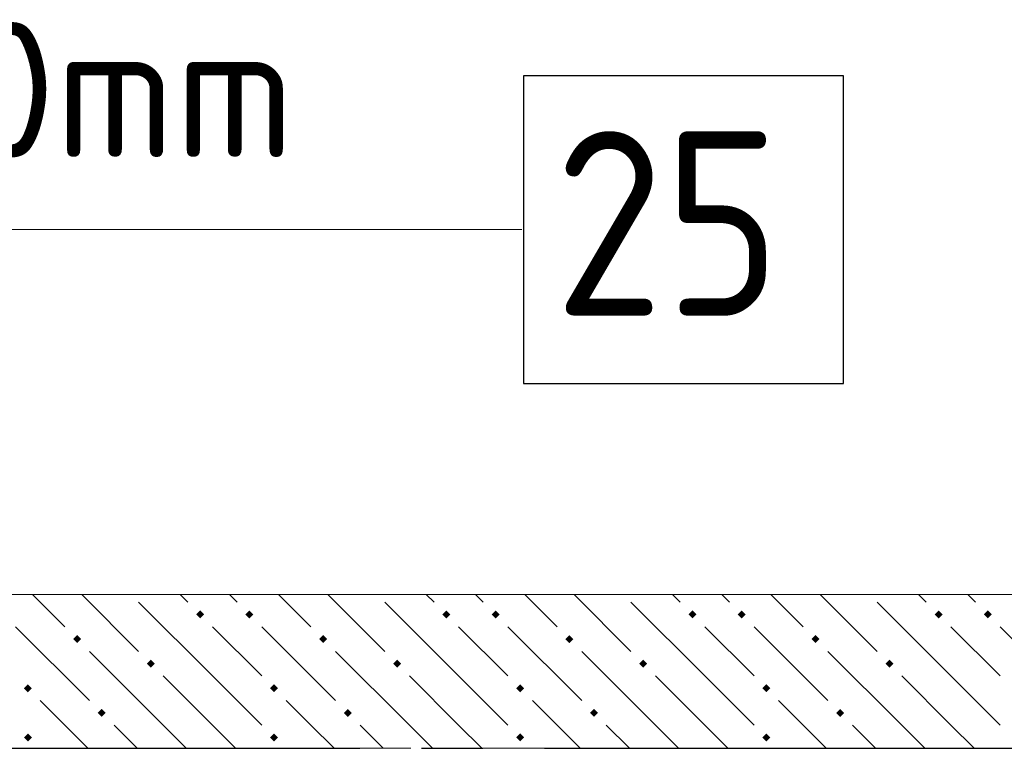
# Model space of a CAD drawing. Header units: millimetres. Extents: x 0 to 59400, y 0 to 42000.
# Tile 17 of 28: x 27147 to 28747, y 28782 to 29967. Entities that reach past the tile are written whole.
import ezdxf

# ---------------------------------------------------------------- set-up
doc = ezdxf.new("R2010")
doc.units = ezdxf.units.MM
doc.linetypes.add('______2', pattern=[270, 200, -70])
doc.linetypes.add('______5', pattern=[1100, 800, -100, 100, -100])
for name, color, linetype, lineweight in [('ДОП Верх по Х', 7, 'Continuous', 18), ('ЖБ Перекрытие верхний уровень_1', 7, 'Continuous', 18), ('Позиционная метка номер позиции', 7, 'Continuous', 13)]:
    doc.layers.add(name, color=color, linetype=linetype, lineweight=lineweight)
doc.layers.add('ЖБ Стена верхний уровень', color=7, linetype='______2', lineweight=13, true_color=0x656565)
doc.layers.add('Оси', color=7, linetype='______5', lineweight=13, true_color=0x656565)
doc.styles.add('ISOCPEUR', font='txt')

msp = doc.modelspace()

# ---------------------------------------------------------------- hatches: boundary and pattern name
at = {"layer": 'ЖБ Стена верхний уровень', "linetype": 'Continuous', "lineweight": 18, "transparency": 33554687}
for points in [[(27434.1, 28999.6), (27440.6, 29006.1), (27447.1, 28999.6), (27440.6, 28993.1)], [(27514.1, 28999.6), (27520.6, 29006.1), (27527.1, 28999.6), (27520.6, 28993.1)], [(27834.1, 28999.6), (27840.6, 29006.1), (27847.1, 28999.6), (27840.6, 28993.1)], [(27914.1, 28999.6), (27920.6, 29006.1), (27927.1, 28999.6), (27920.6, 28993.1)], [(28234.1, 28999.6), (28240.6, 29006.1), (28247.1, 28999.6), (28240.6, 28993.1)], [(28314.1, 28999.6), (28320.6, 29006.1), (28327.1, 28999.6), (28320.6, 28993.1)], [(28634.1, 28999.6), (28640.6, 29006.1), (28647.1, 28999.6), (28640.6, 28993.1)], [(28714.1, 28999.6), (28720.6, 29006.1), (28727.1, 28999.6), (28720.6, 28993.1)], [(27234.1, 28959.6), (27240.6, 28966.1), (27247.1, 28959.6), (27240.6, 28953.1)], [(27634.1, 28959.6), (27640.6, 28966.1), (27647.1, 28959.6), (27640.6, 28953.1)], [(28034.1, 28959.6), (28040.6, 28966.1), (28047.1, 28959.6), (28040.6, 28953.1)], [(28434.1, 28959.6), (28440.6, 28966.1), (28447.1, 28959.6), (28440.6, 28953.1)], [(27354.1, 28919.6), (27360.6, 28926.1), (27367.1, 28919.6), (27360.6, 28913.1)], [(27754.1, 28919.6), (27760.6, 28926.1), (27767.1, 28919.6), (27760.6, 28913.1)], [(28154.1, 28919.6), (28160.6, 28926.1), (28167.1, 28919.6), (28160.6, 28913.1)], [(28554.1, 28919.6), (28560.6, 28926.1), (28567.1, 28919.6), (28560.6, 28913.1)], [(27154.1, 28879.6), (27160.6, 28886.1), (27167.1, 28879.6), (27160.6, 28873.1)], [(27554.1, 28879.6), (27560.6, 28886.1), (27567.1, 28879.6), (27560.6, 28873.1)], [(27954.1, 28879.6), (27960.6, 28886.1), (27967.1, 28879.6), (27960.6, 28873.1)], [(28354.1, 28879.6), (28360.6, 28886.1), (28367.1, 28879.6), (28360.6, 28873.1)], [(27274.1, 28839.6), (27280.6, 28846.1), (27287.1, 28839.6), (27280.6, 28833.1)], [(27674.1, 28839.6), (27680.6, 28846.1), (27687.1, 28839.6), (27680.6, 28833.1)], [(28074.1, 28839.6), (28080.6, 28846.1), (28087.1, 28839.6), (28080.6, 28833.1)], [(28474.1, 28839.6), (28480.6, 28846.1), (28487.1, 28839.6), (28480.6, 28833.1)], [(27154.1, 28799.6), (27160.6, 28806.1), (27167.1, 28799.6), (27160.6, 28793.1)], [(27554.1, 28799.6), (27560.6, 28806.1), (27567.1, 28799.6), (27560.6, 28793.1)], [(27954.1, 28799.6), (27960.6, 28806.1), (27967.1, 28799.6), (27960.6, 28793.1)], [(28354.1, 28799.6), (28360.6, 28806.1), (28367.1, 28799.6), (28360.6, 28793.1)]]:
    msp.add_hatch(color=7, dxfattribs=at).paths.add_polyline_path(points, flags=16)

# ---------------------------------------------------------------- linework, layer by layer
at = {"layer": 'ДОП Верх по Х', "color": 7, "linetype": 'Continuous', "lineweight": 25, "transparency": 33554687}
msp.add_lwpolyline([(27966, 29375.3), (28486, 29375.3), (28486, 29875.3), (27966, 29875.3), (27966, 29375.3)], dxfattribs=at)
at = {"layer": 'ЖБ Перекрытие верхний уровень_1', "color": 7, "linetype": 'Continuous', "lineweight": 18, "transparency": 33554687}
msp.add_line((37604.2, 29032), (24062.7, 29032), dxfattribs=at)
at = {"layer": 'ЖБ Стена верхний уровень', "color": 251, "linetype": '______2', "lineweight": 13, "true_color": 0x656565, "transparency": 33554687}
for p, q in [((29222.7, 29032), (27042.7, 29032)), ((27042.7, 28782), (29222.7, 28782))]:
    msp.add_line(p, q, dxfattribs=at)
at = {"layer": 'ЖБ Стена верхний уровень', "color": 9, "linetype": 'Continuous', "lineweight": 18, "true_color": 0xc7c7c7, "transparency": 33554687}
for p, q in [((27168.1, 29032), (27220.6, 28979.6)), ((27248.1, 29032), (27340.6, 28939.6)), ((27408.1, 29032), (27420.6, 29019.6)), ((27500.6, 29019.6), (27488.1, 29032)), ((27568.1, 29032), (27620.6, 28979.6)), ((27648.1, 29032), (27740.6, 28939.6)), ((27808.1, 29032), (27820.6, 29019.6)), ((27900.6, 29019.6), (27888.1, 29032)), ((27968.1, 29032), (28020.6, 28979.6)), ((28048.1, 29032), (28140.6, 28939.6)), ((28208.1, 29032), (28220.6, 29019.6)), ((28300.6, 29019.6), (28288.1, 29032)), ((28368.1, 29032), (28420.6, 28979.6)), ((28448.1, 29032), (28540.6, 28939.6)), ((28608.1, 29032), (28620.6, 29019.6)), ((28700.6, 29019.6), (28688.1, 29032)), ((27460.6, 28899.6), (27340.6, 29019.6)), ((27860.6, 28899.6), (27740.6, 29019.6)), ((28260.6, 28899.6), (28140.6, 29019.6)), ((28660.6, 28899.6), (28540.6, 29019.6)), ((27140.6, 28979.6), (27260.6, 28859.6)), ((27460.6, 28979.6), (27540.6, 28899.6)), ((27540.6, 28979.6), (27660.6, 28859.6)), ((27860.6, 28979.6), (27940.6, 28899.6)), ((27940.6, 28979.6), (28060.6, 28859.6)), ((28260.6, 28979.6), (28340.6, 28899.6)), ((28340.6, 28979.6), (28460.6, 28859.6)), ((28660.6, 28979.6), (28740.6, 28899.6)), ((28740.6, 28979.6), (28860.6, 28859.6)), ((27380.6, 28819.6), (27260.6, 28939.6)), ((27780.6, 28819.6), (27660.6, 28939.6)), ((28180.6, 28819.6), (28060.6, 28939.6)), ((28580.6, 28819.6), (28460.6, 28939.6)), ((27380.6, 28899.6), (27460.6, 28819.6)), ((27460.6, 28899.6), (27540.6, 28819.6)), ((27780.6, 28899.6), (27860.6, 28819.6)), ((27860.6, 28899.6), (27940.6, 28819.6)), ((28180.6, 28899.6), (28260.6, 28819.6)), ((28260.6, 28899.6), (28340.6, 28819.6)), ((28580.6, 28899.6), (28660.6, 28819.6)), ((28660.6, 28899.6), (28740.6, 28819.6)), ((27220.6, 28819.6), (27180.6, 28859.6)), ((27620.6, 28819.6), (27580.6, 28859.6)), ((28020.6, 28819.6), (27980.6, 28859.6)), ((28420.6, 28819.6), (28380.6, 28859.6)), ((27258.1, 28782), (27220.6, 28819.6)), ((27300.6, 28819.6), (27338.1, 28782)), ((27380.6, 28819.6), (27418.1, 28782)), ((27460.6, 28819.6), (27498.1, 28782)), ((27658.1, 28782), (27620.6, 28819.6)), ((27700.6, 28819.6), (27738.1, 28782)), ((27780.6, 28819.6), (27818.1, 28782)), ((27860.6, 28819.6), (27898.1, 28782)), ((28058.1, 28782), (28020.6, 28819.6)), ((28100.6, 28819.6), (28138.1, 28782)), ((28180.6, 28819.6), (28218.1, 28782)), ((28260.6, 28819.6), (28298.1, 28782)), ((28458.1, 28782), (28420.6, 28819.6)), ((28500.6, 28819.6), (28538.1, 28782)), ((28580.6, 28819.6), (28618.1, 28782)), ((28660.6, 28819.6), (28698.1, 28782))]:
    msp.add_line(p, q, dxfattribs=at)
at = {"layer": 'Оси', "color": 8, "linetype": '______5', "lineweight": -3, "transparency": 33554687}
msp.add_line((3800, 28782), (38610, 28782), dxfattribs=at)
at = {"layer": 'Позиционная метка номер позиции', "color": 7, "linetype": 'Continuous', "lineweight": 13, "transparency": 33554687}
msp.add_lwpolyline([(24443.7, 29257), (24812.1, 29625.3), (27963.1, 29625.3)], dxfattribs=at)

# ---------------------------------------------------------------- texts
at = {"layer": 'ДОП Верх по Х', "color": 7, "linetype": 'Continuous', "lineweight": 13, "transparency": 33554687, "attachment_point": 7, "style": 'ISOCPEUR'}
for s, insert, char_height, width in [('\\W0.94;ø12 L=1830mm ', (25827.1, 29742.7), 220, 2104.383), ('\\W0.87;25', (28016, 29485.3), 300, 550.811), ('\\W0.95;ш.200 ', (26399.1, 29302.7), 220, 962.122)]:
    msp.add_mtext(s, dxfattribs=dict(at, insert=insert, char_height=char_height, width=width))

doc.saveas('drawing.dxf')
